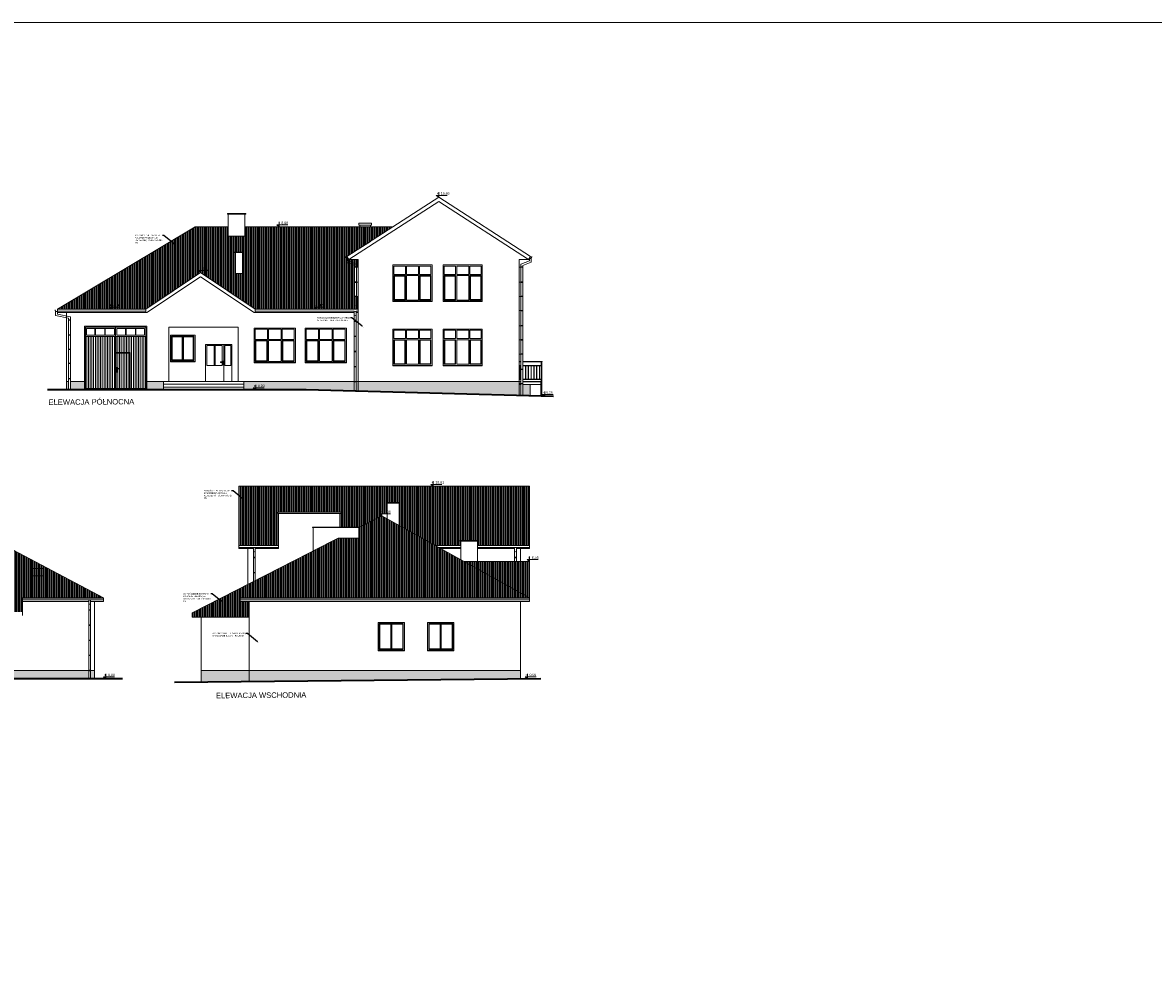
# Model space of a CAD drawing. Header units: millimetres. Extents: x 6506 to 39690, y 4581 to 25261.
# Tile 24 of 27: x 16755 to 22987, y 20091 to 25261. Entities that reach past the tile are written whole.
import ezdxf
from ezdxf import colors
from ezdxf.entities.mleader import LeaderData, LeaderLine
from ezdxf.enums import TextEntityAlignment as Align
from ezdxf.math import Vec2, Vec3

# ---------------------------------------------------------------- set-up
doc = ezdxf.new("R2010")
doc.units = ezdxf.units.MM
doc.layers.get('0').update_dxf_attribs({"color": 251, "lineweight": 5})
doc.layers.add('000_HATCH', color=251, linetype='Continuous', lineweight=5, transparency=0.5)
for name, color, linetype, lineweight in [('A_KONST_ISTNIEJĄCE', 251, 'Continuous', 5), ('A_OPISY', 251, 'Continuous', 5), ('A_RYNNY', 251, 'Continuous', 5), ('A_WIDOK', 251, 'Continuous', 5)]:
    doc.layers.add(name, color=color, linetype=linetype, lineweight=lineweight)
doc.styles.add('APLUS', font='arial.ttf', dxfattribs={"width": 0.6})
doc.styles.get("Standard").update_dxf_attribs({"font": 'arial.ttf'})
pattern_1 = [(90, (-3039.768, -2375.465), (-6.35, 0), [])]
pattern_2 = [(90, (-7039.768, -2375.465), (-6.35, 0), [])]

# ---------------------------------------------------------------- blocks, each defined once
blk = doc.blocks.new('*U26')
at = {"layer": 'A_WIDOK', "ltscale": 2}
for p, q in [((8.9, 0), (8.9, -73)), ((9.9, 0), (9.9, -73))]:
    blk.add_line(p, q, dxfattribs=at)
blk = doc.blocks.new('*U27')
at = {"layer": 'A_WIDOK', "color": 0, "linetype": 'ByBlock', "lineweight": -2, "transparency": 16777216}
for p in [(13160.8, 20401.2), (13176.1, 20401.2), (13191.4, 20401.2), (13206.6, 20401.2), (13221.9, 20401.2), (13237.2, 20401.2), (13252.5, 20401.2), (13267.8, 20401.2)]:
    blk.add_blockref('*U26', p, dxfattribs=at)
blk = doc.blocks.new('*U5')
blk.add_hatch(color=256).paths.add_polyline_path([(0, 0.153), (-0.198, 0.153), (0, 0)])
blk.add_line((0, 0.153), (0, 0.4))
blk.add_lwpolyline([(0, 0.153), (0, 0), (-0.198, 0.153), (0.685, 0.153)])
at = {"style": 'APLUS', "width": 0.8}
blk.add_attdef('%%P_0.00', text='', height=0.2, dxfattribs=at).set_placement((-0.146, 0.153), align=Align.BOTTOM_LEFT)

msp = doc.modelspace()

# ---------------------------------------------------------------- hatches: boundary and pattern name
at = {"layer": '000_HATCH', "ltscale": 2}
h = msp.add_hatch(dxfattribs=at)
h.set_pattern_fill('ANSI31', color=256, scale=2, angle=45)
h.set_pattern_definition(pattern_1)
h.paths.add_polyline_path([(18584.4, 23914.4), (18594.4, 23914.4), (18594.4, 23913.3), (18603.4, 23913.3), (18603.4, 23955), (18553.4, 23955), (18542.6, 23971.8), (18795.5, 24135), (17979.4, 24135), (17979.4, 24084.2), (17888.4, 24084.2), (17888.4, 24135), (17705.4, 24135), (16947.4, 23682), (16997.4, 23682), (17243.4, 23682), (17229.8, 23692.5), (17243.4, 23692.5), (17243.4, 23682), (17433.4, 23682), (17735.4, 23883), (17721.8, 23893.5), (17735.4, 23893.5), (17735.4, 23883), (18037.5, 23682), (18375.3, 23682), (18361.7, 23692.5), (18375.3, 23692.5), (18375.3, 23682), (18603.4, 23682), (18603.4, 23751.8), (18594.4, 23751.8), (18594.4, 23750.6), (18584.4, 23750.6), (18584.4, 23709.3, -1), (18594.4, 23709.3, -1), (18584.4, 23709.3)])
h.paths.add_polyline_path([(17966.4, 23878), (17928.4, 23878), (17928.4, 23993), (17923.4, 23993), (17923.4, 23996), (17971.4, 23996), (17971.4, 23993), (17966.4, 23993)], flags=16)
h.paths.add_polyline_path([(18534, 23970), (18534, 23970.2), (18534.1, 23970.5), (18534.3, 23970.6), (18534.5, 23970.8), (18535, 23970.9), (18535.1, 23970.7), (18535.1, 23970.6), (18535.3, 23970.4), (18535.3, 23970.2), (18535.1, 23970.1), (18535.5, 23967.1), (18536.2, 23965.1), (18537.4, 23963.4), (18539, 23962.1), (18540.8, 23961.3), (18542.7, 23961.1), (18544.6, 23961.3), (18546.4, 23962.1), (18548, 23963.4), (18548, 23963.4), (18545.6, 23961.4), (18541.7, 23960.9), (18538, 23962.5), (18535.6, 23966), (18535.3, 23968.2), (18534.1, 23969.7)], flags=16)
h.paths.add_polyline_path([(17721.3, 23890.8), (17776.9, 23890.8), (17776.9, 23915.5), (17721.3, 23915.5)], flags=24)
h.paths.add_polyline_path([(17229.3, 23689.7), (17284.9, 23689.7), (17284.9, 23714.5), (17229.3, 23714.5)], flags=24)
h.paths.add_polyline_path([(18361.2, 23689.7), (18416.8, 23689.7), (18416.8, 23714.5), (18361.2, 23714.5)], flags=24)
h = msp.add_hatch(dxfattribs=at)
h.set_pattern_fill('ANSI31', color=256, scale=3, angle=45)
h.set_pattern_definition([(90, (849.077, 591.325), (-9.525, 0), [])])
h.paths.add_polyline_path([(17101.4, 23531.2), (17267.4, 23531.2), (17267.4, 23243), (17101.4, 23243)])
h.paths.add_polyline_path([(17267.4, 23531.2), (17433.4, 23531.2), (17433.4, 23243), (17347.4, 23243), (17347.4, 23442), (17267.4, 23442)])
h.paths.add_polyline_path([(17267.4, 23438), (17343.4, 23438), (17343.4, 23243), (17267.4, 23243)], flags=17)
h.paths.add_polyline_path([(17289.1, 23354.3), (17275.8, 23354.3), (17275.8, 23359.6), (17272.3, 23359.6), (17272.3, 23333), (17275.8, 23333), (17275.8, 23351.3), (17289.1, 23351.3)], flags=16)
h = msp.add_hatch(dxfattribs=at)
h.set_pattern_fill('AR-SAND', color=256, scale=0.2)
h.set_pattern_definition([(37.5, (-3039.768, -2075.465), (-0.3200063, 9.7882647), [0, -7.7216, 0, -8.636, 0, -8.255]), (7.5, (-3039.768, -2075.465), (8.9904657, 14.336502), [0, -4.1656, 0, -6.9596, 0, -2.667]), (327.5, (-3046.016, -2075.465), (15.8198474, 0.0287437), [0, -2.54, 0, -9.144, 0, -11.938]), (317.5, (-3046.016, -2075.465), (15.271129, 4.4585865), [0, -1.27, 0, -5.9944, 0, -6.858])])
h.paths.add_polyline_path([(19551.9, 23266), (19511.4, 23266), (19511.4, 23203.5), (19551.9, 23202.4)])
h.paths.add_polyline_path([(19501.4, 23266), (19492.4, 23266), (19492.4, 23237), (19492.4, 23204), (19501.4, 23203.8)])
h.paths.add_polyline_path([(19492.4, 23266), (19492.4, 23282), (18603.4, 23282), (18603.4, 23229), (19492.4, 23204), (19492.4, 23237)])
h.paths.add_polyline_path([(18603.4, 23282), (18592.5, 23282), (18592.5, 23279.9), (18592.5, 23229.3), (18603.4, 23229)])
h.paths.add_polyline_path([(18582.5, 23282), (17973.4, 23282), (17973.4, 23237), (18316.8, 23237), (18582.5, 23229.5)])
h.paths.add_polyline_path([(17531.4, 23282), (17439.4, 23282), (17439.4, 23237), (17531.4, 23237)])
h.paths.add_polyline_path([(17095.4, 23282), (17018.4, 23282), (17018.4, 23237), (17095.4, 23237)])
h.paths.add_polyline_path([(17008.4, 23282), (16997.4, 23282), (16997.4, 23237), (17008.4, 23237)])
h.paths.add_polyline_path([(18025.8, 23244.7), (18080.9, 23244.7), (18080.9, 23269.5), (18025.8, 23269.5)], flags=24)
h = msp.add_hatch(dxfattribs=at)
h.set_pattern_fill('ANSI31', color=256, scale=2, angle=45)
h.set_pattern_definition(pattern_1)
h.paths.add_polyline_path([(19549, 22704.7), (17946, 22704.7), (17946, 22378.7), (18166, 22378.7), (18166, 22554.7), (18161.9, 22554.7), (18161.9, 22562.7), (18510.9, 22562.7), (18510.9, 22554.7), (18504, 22554.7), (18504, 22479.6), (18612.8, 22479.6), (18734.5, 22541.9), (18720.9, 22552.4), (18764.5, 22552.4), (18764.5, 22611.9), (18759.5, 22611.9), (18759.5, 22614.9), (18834.5, 22614.9), (18834.5, 22611.9), (18829.5, 22611.9), (18829.5, 22489), (19027.9, 22378.7), (19170, 22378.7), (19170, 22402.9), (19165, 22402.9), (19165, 22405.9), (19267, 22405.9), (19267, 22402.9), (19262, 22402.9), (19262, 22378.7), (19549, 22378.7)])
h.paths.add_polyline_path([(18720.3, 22549.6), (18776, 22549.6), (18776, 22574.4), (18720.3, 22574.4)], flags=24)
h = msp.add_hatch(dxfattribs=at)
h.set_pattern_fill('ANSI31', color=256, scale=2, angle=45)
h.set_pattern_definition(pattern_1)
h.paths.add_polyline_path([(16802.8, 22251.4), (16802.8, 22210.8), (16867.3, 22210.8), (16867.3, 22251.4)], flags=0)
h.paths.add_polyline_path([(15477, 22461.8), (15477, 22541.7), (15353.1, 22541.7)])
edge = h.paths.add_edge_path()
edge.add_line((15535, 22541.7), (15535, 22424.4))
edge.add_line((15535, 22424.4), (15605.8, 22378.7))
edge.add_line((15605.8, 22378.7), (15600.6, 22370.7))
edge.add_line((15600.6, 22370.7), (15600.6, 22370.1))
edge.add_line((15600.6, 22370.1), (15601.9, 22369))
edge.add_line((15601.9, 22369), (15603.7, 22368.2))
edge.add_line((15603.7, 22368.2), (15605.6, 22367.9))
edge.add_line((15605.6, 22367.9), (15607.6, 22368.2))
edge.add_line((15607.6, 22368.2), (15609.4, 22369))
edge.add_line((15609.4, 22369), (15610.9, 22370.3))
edge.add_line((15610.9, 22370.3), (15612.1, 22372))
edge.add_line((15612.1, 22372), (15612.8, 22373.9))
edge.add_line((15612.8, 22373.9), (15613.3, 22377.5))
edge.add_line((15613.3, 22377.5), (15613.2, 22377.4))
edge.add_line((15613.2, 22377.4), (15613.1, 22377.2))
edge.add_line((15613.1, 22377.2), (15613, 22377))
edge.add_line((15613, 22377), (15613, 22377))
edge.add_line((15613, 22377), (15613.6, 22379.2))
edge.add_line((15613.6, 22379.2), (15614.1, 22377.4))
edge.add_line((15614.1, 22377.4), (15614.2, 22377.3))
edge.add_line((15614.2, 22377.3), (15614.3, 22377.1))
edge.add_line((15614.3, 22377.1), (15614.3, 22376.8))
edge.add_line((15614.3, 22376.8), (15613.1, 22373.2))
edge.add_line((15613.1, 22373.2), (15610.6, 22369.8))
edge.add_line((15610.6, 22369.8), (15610.6, 22346.3))
edge.add_line((15610.6, 22346.3), (15564, 22329.4))
edge.add_line((15564, 22329.4), (15564, 22116.2))
edge.add_arc((15559, 22116.2), 5, -180, 0, ccw=False)
edge.add_line((15554, 22116.2), (15554, 22158.6))
edge.add_line((15554, 22158.6), (15545, 22158.6))
edge.add_line((15545, 22158.6), (15545, 22088.9))
edge.add_line((15545, 22088.9), (15142, 22088.9))
edge.add_line((15142, 22088.9), (15142, 22012.6))
edge.add_line((15142, 22012.6), (16755, 22012.6))
edge.add_line((16755, 22012.6), (16755, 22088.9))
edge.add_line((16755, 22088.9), (17201, 22088.9))
edge.add_line((17201, 22088.9), (16670, 22370.6))
edge.add_line((16670, 22370.6), (16670, 22298.6))
edge.add_line((16670, 22298.6), (16632, 22298.6))
edge.add_line((16632, 22298.6), (16632, 22390.8))
edge.add_line((16632, 22390.8), (16347.5, 22541.7))
edge.add_line((16347.5, 22541.7), (15535, 22541.7))
h = msp.add_hatch(dxfattribs=at)
h.set_pattern_fill('ANSI31', color=256, scale=2, angle=45)
h.set_pattern_definition(pattern_2)
h.paths.add_polyline_path([(18607, 22476.6), (18607, 22418.4), (18493.3, 22418.4), (17689, 22006.5), (17689, 21984), (18003, 21984), (18003, 22068.9), (17953, 22068.9), (17953, 22088.9), (19549, 22088.9), (18734.5, 22541.9)])
h = msp.add_hatch(dxfattribs=at)
h.set_pattern_fill('ANSI31', color=256, scale=2, angle=45)
h.set_pattern_definition(pattern_2)
h.paths.add_polyline_path([(19549, 22289.9), (19187.5, 22289.9), (19549, 22088.9)])
h = msp.add_hatch(dxfattribs=at)
h.set_pattern_fill('AR-SAND', color=256, scale=0.2)
h.set_pattern_definition([(37.5, (-3039.768, -1975.465), (-0.3200063, 9.7882647), [0, -7.7216, 0, -8.636, 0, -8.255]), (7.5, (-3039.768, -1975.465), (8.9904657, 14.336502), [0, -4.1656, 0, -6.9596, 0, -2.667]), (327.5, (-3046.016, -1975.465), (15.8198474, 0.0287437), [0, -2.54, 0, -9.144, 0, -11.938]), (317.5, (-3046.016, -1975.465), (15.271129, 4.4585865), [0, -1.27, 0, -5.9944, 0, -6.858])])
h.paths.add_polyline_path([(17119.3, 21688.9), (16705, 21688.9), (16705, 21643.9), (17119.3, 21643.9)])
h.paths.add_polyline_path([(17151, 21688.9), (17129.3, 21688.9), (17129.3, 21687.8), (17129.3, 21643.9), (17151, 21643.9)])
h = msp.add_hatch(dxfattribs=at)
h.set_pattern_fill('AR-SAND', color=256, scale=0.2)
h.set_pattern_definition([(37.5, (-3039.768, -1875.465), (-0.3200063, 9.7882647), [0, -7.7216, 0, -8.636, 0, -8.255]), (7.5, (-3039.768, -1875.465), (8.9904657, 14.336502), [0, -4.1656, 0, -6.9596, 0, -2.667]), (327.5, (-3046.016, -1875.465), (15.8198474, 0.0287437), [0, -2.54, 0, -9.144, 0, -11.938]), (317.5, (-3046.016, -1875.465), (15.271129, 4.4585865), [0, -1.27, 0, -5.9944, 0, -6.858])])
h.paths.add_polyline_path([(19499, 21688.9), (18003, 21688.9), (18003, 21627.6), (19499, 21642.8)])
h.paths.add_polyline_path([(18003, 21688.9), (17739, 21688.9), (17739, 21625), (18003, 21627.6)])

# ---------------------------------------------------------------- linework, layer by layer
at = {"layer": 'A_KONST_ISTNIEJĄCE', "ltscale": 2}
msp.add_lwpolyline([(6506.4, 11214.7), (39689.6, 11214.7), (39689.6, 25260.9), (6506.4, 25260.9)], close=True, dxfattribs=at)
at = {"layer": 'A_RYNNY'}
for p, q in [((18594.4, 23913.3), (18603.4, 23913.3)), ((19501.4, 23913.3), (19492.4, 23913.3)), ((18594.4, 23830), (18603.4, 23830)), ((19501.4, 23830), (19492.4, 23830)), ((18594.4, 23751.8), (18603.4, 23751.8)), ((19501.4, 23751.7), (19492.4, 23751.7)), ((18582.5, 23670), (18582.5, 23229.5)), ((18592.5, 23670), (18592.5, 23229.3)), ((19501.4, 23673.4), (19492.4, 23673.4)), ((19501.4, 23590.1), (19492.4, 23590.1)), ((19501.4, 23511.9), (19492.4, 23511.9)), ((19501.4, 23433.6), (19492.4, 23433.6)), ((19501.4, 23349.1), (19492.4, 23349.1)), ((19501.4, 23270.9), (19492.4, 23270.9)), ((18166, 22377.7), (17946, 22377.7)), ((19170, 22377.7), (19029.7, 22377.7)), ((19549, 22377.7), (19262, 22377.7)), ((18027.3, 22367.7), (17946, 22367.7)), ((18027.3, 22367.7), (18027.3, 22179.8)), ((18166, 22367.7), (18037.3, 22367.7)), ((18037.3, 22367.7), (18037.3, 22184.9)), ((19170, 22367.7), (19047.7, 22367.7)), ((19466.2, 22367.7), (19262, 22367.7)), ((19466.2, 22367.7), (19466.2, 22289.9)), ((19549, 22367.7), (19476.2, 22367.7)), ((19476.2, 22367.7), (19476.2, 22289.9)), ((16755, 22087.9), (17201, 22087.9)), ((16755, 22077.9), (17201, 22077.9)), ((17119.3, 22077.9), (17119.3, 21643.9)), ((17129.3, 22077.9), (17129.3, 21643.9)), ((19549, 22087.9), (17953, 22087.9)), ((19549, 22077.9), (17953, 22077.9))]:
    msp.add_line(p, q, dxfattribs=at)
for points in [[(18548, 23963.4), (18546.4, 23962.1), (18544.6, 23961.3), (18542.7, 23961), (18540.8, 23961.3), (18538.9, 23962.1), (18537.4, 23963.4), (18536.2, 23965.1), (18535.4, 23967), (18535.2, 23969.1), (18534.5, 23969.4), (18534.3, 23969.5), (18534.1, 23969.7), (18534, 23970), (18534, 23970.2), (18534.1, 23970.5), (18534.3, 23970.6), (18534.5, 23970.8), (18534.7, 23970.8), (18534.9, 23970.8), (18535.1, 23970.6), (18535.3, 23970.4), (18535.3, 23970.2), (18535.3, 23970.1), (18535.2, 23970.4), (18535.1, 23970.6), (18534.9, 23970.7), (18534.7, 23970.8), (18534.5, 23970.7), (18534.3, 23970.6), (18534.1, 23970.4), (18534.1, 23970.2), (18534.1, 23970), (18534.1, 23969.7), (18534.3, 23969.6), (18534.5, 23969.4), (18535.2, 23969.2), (18535.5, 23967.1), (18536.2, 23965.1), (18537.4, 23963.4), (18539, 23962.1), (18540.8, 23961.3), (18542.7, 23961.1), (18544.6, 23961.3), (18546.4, 23962.1), (18548, 23963.4)], [(18537.7, 23963.2), (18537.7, 23939.4), (18584.4, 23922.5), (18584.4, 23709.3)], [(18594.4, 23709.3), (18594.4, 23930.1), (18547.7, 23947), (18547.7, 23963.2)], [(19501.4, 23203.8), (19501.4, 23930), (19548.1, 23946.9), (19548.1, 23963.1)], [(19558.1, 23963.1), (19558.1, 23939.4), (19511.4, 23922.5), (19511.4, 23203.5)], [(19547.8, 23963.4), (19549.4, 23962.1), (19551.2, 23961.3), (19553.1, 23961), (19555, 23961.3), (19556.9, 23962.1), (19558.4, 23963.4), (19559.6, 23965), (19560.3, 23967), (19560.6, 23969.1), (19561.3, 23969.4), (19561.5, 23969.5), (19561.7, 23969.7), (19561.8, 23969.9), (19561.8, 23970.2), (19561.7, 23970.4), (19561.5, 23970.6), (19561.3, 23970.7), (19561.1, 23970.8), (19560.9, 23970.7), (19560.7, 23970.6), (19560.5, 23970.4), (19560.5, 23970.1), (19560.5, 23970.1), (19560.6, 23970.3), (19560.7, 23970.5), (19560.9, 23970.7), (19561.1, 23970.7), (19561.3, 23970.7), (19561.5, 23970.6), (19561.7, 23970.4), (19561.7, 23970.2), (19561.7, 23969.9), (19561.6, 23969.7), (19561.5, 23969.5), (19561.3, 23969.4), (19560.6, 23969.1), (19560.3, 23967), (19559.6, 23965.1), (19558.4, 23963.4), (19556.8, 23962.1), (19555, 23961.3), (19553.1, 23961), (19551.2, 23961.3), (19549.4, 23962.1), (19547.8, 23963.4)], [(16947.5, 23670), (16945.9, 23668.7), (16944.1, 23667.8), (16942.1, 23667.6), (16940.2, 23667.8), (16938.4, 23668.7), (16936.8, 23670), (16935.7, 23671.6), (16934.9, 23673.6), (16934.6, 23675.7), (16933.9, 23676), (16933.7, 23676.1), (16933.6, 23676.3), (16933.5, 23676.5), (16933.5, 23676.8), (16933.6, 23677), (16933.7, 23677.2), (16933.9, 23677.3), (16934.2, 23677.4), (16934.4, 23677.3), (16934.6, 23677.2), (16934.7, 23677), (16934.8, 23676.7), (16934.7, 23676.7), (16934.7, 23676.9), (16934.5, 23677.1), (16934.4, 23677.3), (16934.2, 23677.3), (16933.9, 23677.3), (16933.7, 23677.2), (16933.6, 23677), (16933.5, 23676.8), (16933.5, 23676.5), (16933.6, 23676.3), (16933.7, 23676.1), (16933.9, 23676), (16934.7, 23675.7), (16935, 23673.6), (16935.7, 23671.7), (16936.9, 23670), (16938.4, 23668.7), (16940.2, 23667.9), (16942.1, 23667.6), (16944.1, 23667.9), (16945.9, 23668.7), (16947.4, 23670)], [(16937.1, 23669.7), (16937.1, 23646), (17008.4, 23630.9), (17008.4, 23237)], [(17018.4, 23237), (17018.4, 23638.5), (16947.1, 23653.5), (16947.1, 23669.7)], [(17433.4, 23681), (16997.4, 23681), (16947.4, 23681)], [(17433.4, 23670), (16997.4, 23670), (16947.4, 23670)], [(18603.4, 23681), (18037.5, 23681)], [(18582.5, 23670), (18037.5, 23670)], [(18603.4, 23670), (18592.5, 23670)]]:
    msp.add_lwpolyline(points, dxfattribs=at)
for points in [[(18584.4, 23914.4), (18594.4, 23914.4), (18594.4, 23912.1), (18584.4, 23912.1)], [(19511.4, 23914.4), (19501.4, 23914.4), (19501.4, 23912.1), (19511.4, 23912.1)], [(18584.4, 23831.2), (18594.4, 23831.2), (18594.4, 23828.8), (18584.4, 23828.8)], [(19511.4, 23831.1), (19501.4, 23831.1), (19501.4, 23828.8), (19511.4, 23828.8)], [(18584.4, 23752.9), (18594.4, 23752.9), (18594.4, 23750.6), (18584.4, 23750.6)], [(19511.4, 23752.9), (19501.4, 23752.9), (19501.4, 23750.6), (19511.4, 23750.6)], [(17008.4, 23622.9), (17018.4, 23622.9), (17018.4, 23620.6), (17008.4, 23620.6)], [(19511.4, 23674.6), (19501.4, 23674.6), (19501.4, 23672.3), (19511.4, 23672.3)], [(18582.5, 23615.4), (18592.5, 23615.4), (18592.5, 23613.1), (18582.5, 23613.1)], [(19511.4, 23591.3), (19501.4, 23591.3), (19501.4, 23589), (19511.4, 23589)], [(17008.4, 23539.6), (17018.4, 23539.6), (17018.4, 23537.3), (17008.4, 23537.3)], [(18582.5, 23532.1), (18592.5, 23532.1), (18592.5, 23529.8), (18582.5, 23529.8)], [(19511.4, 23513), (19501.4, 23513), (19501.4, 23510.7), (19511.4, 23510.7)], [(17008.4, 23461.4), (17018.4, 23461.4), (17018.4, 23459.1), (17008.4, 23459.1)], [(18582.5, 23448.8), (18592.5, 23448.8), (18592.5, 23446.5), (18582.5, 23446.5)], [(19511.4, 23434.7), (19501.4, 23434.7), (19501.4, 23432.4), (19511.4, 23432.4)], [(17008.4, 23383), (17018.4, 23383), (17018.4, 23380.7), (17008.4, 23380.7)], [(18582.5, 23365.5), (18592.5, 23365.5), (18592.5, 23363.2), (18582.5, 23363.2)], [(19511.4, 23350.3), (19501.4, 23350.3), (19501.4, 23348), (19511.4, 23348)], [(17008.4, 23299.7), (17018.4, 23299.7), (17018.4, 23297.4), (17008.4, 23297.4)], [(18582.5, 23282.2), (18592.5, 23282.2), (18592.5, 23279.9), (18582.5, 23279.9)], [(19511.4, 23272), (19501.4, 23272), (19501.4, 23269.7), (19511.4, 23269.7)], [(18027.3, 22313.1), (18037.3, 22313.1), (18037.3, 22310.8), (18027.3, 22310.8)], [(19466.2, 22313.1), (19476.2, 22313.1), (19476.2, 22310.8), (19466.2, 22310.8)], [(18027.3, 22229.8), (18037.3, 22229.8), (18037.3, 22227.5), (18027.3, 22227.5)], [(17119.3, 22023.3), (17129.3, 22023.3), (17129.3, 22021), (17119.3, 22021)], [(17119.3, 21940), (17129.3, 21940), (17129.3, 21937.7), (17119.3, 21937.7)], [(17119.3, 21856.7), (17129.3, 21856.7), (17129.3, 21854.4), (17119.3, 21854.4)], [(17119.3, 21773.4), (17129.3, 21773.4), (17129.3, 21771.1), (17119.3, 21771.1)], [(17119.3, 21690.1), (17129.3, 21690.1), (17129.3, 21687.8), (17119.3, 21687.8)]]:
    msp.add_lwpolyline(points, close=True, dxfattribs=at)
msp.add_circle((18589.4, 23709.3), 5, dxfattribs=at)
for centre in [(18587.5, 23679.1), (18587.5, 23656.7), (18032.3, 22376.8), (18032.3, 22354.4), (19471.2, 22376.8), (19471.2, 22354.4), (17124.3, 22087), (17124.3, 22064.6)]:
    msp.add_arc(centre, 10.4, 241.14553, 298.85447, dxfattribs=at)
at = {"layer": 'A_WIDOK', "ltscale": 2}
for p, q in [((17705.4, 24135), (16947.4, 23682)), ((17705.4, 24135), (17888.4, 24135)), ((17979.4, 24135), (18795.5, 24135)), ((18603.4, 23662), (18603.4, 23955)), ((19492.4, 23662), (19492.4, 23955)), ((19492.4, 23955), (19542.4, 23955)), ((19553.3, 23971.8), (19542.4, 23955)), ((16947.4, 23682), (16947.4, 23662)), ((17433.4, 23682), (17433.4, 23662)), ((18037.5, 23682), (18037.5, 23662)), ((16997.4, 23237), (16997.4, 23662)), ((18603.4, 23229), (18603.4, 23662)), ((19492.4, 23237), (19492.4, 23662)), ((17267.4, 23581), (17267.4, 23237)), ((17561.4, 23282), (17561.4, 23582)), ((17561.4, 23582), (17943.4, 23582)), ((17943.4, 23282), (17943.4, 23582)), ((17810.4, 23481), (17810.4, 23370.5)), ((17816.4, 23481), (17816.4, 23370.5)), ((17863.4, 23487), (17863.4, 23282)), ((17869.4, 23370.5), (17902.4, 23370.5)), ((19492.4, 23393), (19501.4, 23393)), ((19492.4, 23390), (19501.4, 23390)), ((19492.4, 23370), (19501.4, 23370)), ((19511.4, 23393), (19617.4, 23393)), ((19511.4, 23390), (19617.4, 23390)), ((19511.4, 23370), (19612.9, 23370)), ((19612.9, 23390), (19615.9, 23390)), ((19612.9, 23283), (19612.9, 23390)), ((19615.9, 23265), (19615.9, 23390)), ((19617.4, 23393), (19617.4, 23390)), ((19492.4, 23368), (19501.4, 23368)), ((19511.4, 23368), (19612.9, 23368)), ((17008.4, 23282), (16997.4, 23282)), ((17095.4, 23282), (17018.4, 23282)), ((17531.4, 23282), (17439.4, 23282)), ((17973.4, 23282), (17531.4, 23282)), ((17531.4, 23282), (17531.4, 23237)), ((17973.4, 23267), (17531.4, 23267)), ((17973.4, 23252), (17531.4, 23252)), ((17973.4, 23282), (17973.4, 23237)), ((17973.4, 23282), (18582.5, 23282)), ((18592.5, 23282), (18603.4, 23282)), ((18603.4, 23282), (19492.4, 23282)), ((19492.4, 23295), (19501.4, 23295)), ((19492.4, 23293), (19501.4, 23293)), ((19492.4, 23283), (19501.4, 23283)), ((19492.4, 23281), (19501.4, 23281)), ((19492.4, 23266), (19501.4, 23266)), ((19511.4, 23295), (19612.9, 23295)), ((19511.4, 23293), (19612.9, 23293)), ((19511.4, 23283), (19613.4, 23283)), ((19511.4, 23281), (19613.4, 23281)), ((19511.4, 23266), (19611.4, 23266)), ((19551.9, 23266), (19551.9, 23201.7)), ((19611.4, 23200.3), (19611.4, 23281)), ((19612.9, 23265), (19612.9, 23281)), ((19612.9, 23265), (19615.9, 23265)), ((19612.9, 23265), (19612.9, 23200.3)), ((19613.4, 23281), (19613.4, 23283)), ((19615.9, 23265), (19615.9, 23200.2)), ((19492.4, 23237), (19492.4, 23204)), ((19549, 22704.7), (17946, 22704.7)), ((17946, 22378.7), (17946, 22704.7)), ((19549, 22378.7), (19549, 22704.7)), ((18166, 22361.9), (18166, 22554.7)), ((18504, 22554.7), (18166, 22554.7)), ((18504, 22479.6), (18504, 22554.7)), ((18607, 22476.6), (18734.5, 22541.9)), ((18734.5, 22541.9), (19549, 22088.9)), ((17689, 22006.5), (18493.3, 22418.4)), ((18166, 22378.7), (17946, 22378.7)), ((17946, 22378.7), (17946, 22361.9)), ((19170, 22378.7), (19027.9, 22378.7)), ((19170, 22299.7), (19170, 22402.9)), ((19262, 22402.9), (19170, 22402.9)), ((19262, 22289.9), (19262, 22402.9)), ((19549, 22378.7), (19262, 22378.7)), ((19549, 22378.7), (19549, 22361.9)), ((16670, 22370.6), (17201, 22088.9)), ((18027.3, 22361.9), (17946, 22361.9)), ((17996, 22163.7), (17996, 22361.9)), ((18166, 22361.9), (18037.3, 22361.9)), ((19170, 22361.9), (19058.1, 22361.9)), ((19466.2, 22361.9), (19262, 22361.9)), ((19549, 22361.9), (19476.2, 22361.9)), ((19499, 22289.9), (19499, 22361.9)), ((19549, 22289.9), (19187.5, 22289.9)), ((19549, 22088.9), (19549, 22289.9)), ((16755, 22088.9), (17201, 22088.9)), ((16755, 22088.9), (16755, 21992.6)), ((16755, 22068.9), (17119.3, 22068.9)), ((17129.3, 22068.9), (17201, 22068.9)), ((17151, 22068.9), (17151, 21643.9)), ((17201, 22088.9), (17201, 22068.9)), ((17953, 22068.9), (17953, 22088.9)), ((19549, 22088.9), (17953, 22088.9)), ((18003, 22068.9), (17953, 22068.9)), ((18003, 21627.6), (18003, 22068.9)), ((19499, 22068.9), (18003, 22068.9)), ((19499, 21642.8), (19499, 22068.9)), ((19499, 22068.9), (19549, 22068.9)), ((19549, 22068.9), (19549, 22088.9)), ((17689, 22006.5), (17689, 21984)), ((17689, 21984), (18003, 21984)), ((17739, 21625), (17739, 21984)), ((16705, 21688.9), (17151, 21688.9)), ((18003, 21688.9), (17739, 21688.9)), ((19499, 21688.9), (18003, 21688.9))]:
    msp.add_line(p, q, dxfattribs=at)
at = {"layer": 'A_WIDOK', "lineweight": 35, "ltscale": 2}
msp.add_line((19610.5, 21643.9), (17592.7, 21623.5), dxfattribs=at)
at = {"layer": 'A_WIDOK', "ltscale": 2}
for points in [[(18603.4, 23955), (18553.4, 23955), (18542.6, 23971.8), (19047.9, 24297.8), (19553.3, 23971.8)], [(18553.4, 23955), (19047.9, 24274), (19542.4, 23955)], [(17979.4, 24135), (18795.5, 24135), (18542.6, 23971.8), (18553.4, 23955), (18603.4, 23955), (18603.4, 23682), (18037.5, 23682), (17735.4, 23883), (17433.4, 23682), (16947.4, 23682), (17705.4, 24135)], [(17705.4, 24135), (17888.4, 24135)], [(18671.4, 24145), (18613.4, 24145), (18613.4, 24135)], [(18671.4, 24135), (18671.4, 24145)], [(18613.4, 24017.5), (18613.4, 24017.5), (18671.4, 24054.9)], [(18603.4, 23682), (18037.5, 23682), (17735.4, 23883), (17433.4, 23682), (16997.4, 23682), (16947.4, 23682)], [(18582.5, 23662), (18031.4, 23662), (17735.4, 23859), (17439.4, 23662), (16997.4, 23662), (16947.4, 23662)], [(18603.4, 23662), (18592.5, 23662)], [(17347.4, 23237), (17347.4, 23442), (17267.4, 23442)], [(17343.4, 23237), (17343.4, 23438), (17267.4, 23438)], [(17739, 21688.9), (19499, 21688.9)]]:
    msp.add_lwpolyline(points, dxfattribs=at)
for points in [[(17984.4, 24208), (17883.4, 24208), (17883.4, 24205), (17984.4, 24205)], [(17888.4, 24205), (17979.4, 24205), (17979.4, 24084.2), (17888.4, 24084.2)], [(18608.4, 24155), (18678.4, 24155), (18678.4, 24145), (18608.4, 24145)], [(17971.4, 23996), (17923.4, 23996), (17923.4, 23993), (17971.4, 23993)], [(17928.4, 23993), (17966.4, 23993), (17966.4, 23878), (17928.4, 23878)], [(19011.4, 23925), (18795.4, 23925), (18795.4, 23725), (19011.4, 23725)], [(18864.4, 23919), (18801.4, 23919), (18801.4, 23872.5), (18864.4, 23872.5)], [(18936.4, 23919), (18870.4, 23919), (18870.4, 23872.5), (18936.4, 23872.5)], [(19005.4, 23919), (18942.4, 23919), (18942.4, 23872.5), (19005.4, 23872.5)], [(19288.4, 23925), (19072.4, 23925), (19072.4, 23725), (19288.4, 23725)], [(19141.4, 23919), (19078.4, 23919), (19078.4, 23872.5), (19141.4, 23872.5)], [(19213.4, 23919), (19147.4, 23919), (19147.4, 23872.5), (19213.4, 23872.5)], [(19282.4, 23919), (19219.4, 23919), (19219.4, 23872.5), (19282.4, 23872.5)], [(18864.4, 23866.5), (18801.4, 23866.5), (18801.4, 23731), (18864.4, 23731)], [(18861.4, 23863.5), (18804.4, 23863.5), (18804.4, 23734), (18861.4, 23734)], [(18870.4, 23866.5), (18936.4, 23866.5), (18936.4, 23731), (18870.4, 23731)], [(18942.4, 23866.5), (19005.4, 23866.5), (19005.4, 23731), (18942.4, 23731)], [(18945.4, 23863.5), (19002.4, 23863.5), (19002.4, 23734), (18945.4, 23734)], [(19141.4, 23866.5), (19078.4, 23866.5), (19078.4, 23731), (19141.4, 23731)], [(19138.4, 23863.5), (19081.4, 23863.5), (19081.4, 23734), (19138.4, 23734)], [(19147.4, 23866.5), (19213.4, 23866.5), (19213.4, 23731), (19147.4, 23731)], [(19219.4, 23866.5), (19282.4, 23866.5), (19282.4, 23731), (19219.4, 23731)], [(19222.4, 23863.5), (19279.4, 23863.5), (19279.4, 23734), (19222.4, 23734)], [(18795.4, 23725), (19011.4, 23725), (19011.4, 23723), (18795.4, 23723)], [(19072.4, 23725), (19288.4, 23725), (19288.4, 23723), (19072.4, 23723)], [(17439.4, 23237), (17439.4, 23587), (17095.4, 23587), (17095.4, 23237)], [(17433.4, 23243), (17433.4, 23581), (17101.4, 23581), (17101.4, 23243)], [(17267.4, 23581), (17101.4, 23581), (17101.4, 23531.2), (17267.4, 23531.2)], [(17261.4, 23575), (17107.4, 23575), (17107.4, 23537.2), (17261.4, 23537.2)], [(17156.1, 23575), (17153.1, 23575), (17153.1, 23537.2), (17156.1, 23537.2)], [(17210.3, 23575), (17207.3, 23575), (17207.3, 23537.2), (17210.3, 23537.2)], [(17433.4, 23581), (17267.4, 23581), (17267.4, 23531.2), (17433.4, 23531.2)], [(17427.4, 23575), (17273.4, 23575), (17273.4, 23537.2), (17427.4, 23537.2)], [(17325, 23575), (17322, 23575), (17322, 23537.2), (17325, 23537.2)], [(17379.2, 23575), (17376.2, 23575), (17376.2, 23537.2), (17379.2, 23537.2)], [(18258.4, 23577), (18031.4, 23577), (18031.4, 23387), (18258.4, 23387)], [(18037.4, 23514.7), (18104.1, 23514.7), (18104.1, 23571), (18037.4, 23571)], [(18110.1, 23514.7), (18179.7, 23514.7), (18179.7, 23571), (18110.1, 23571)], [(18185.7, 23514.7), (18252.4, 23514.7), (18252.4, 23571), (18185.7, 23571)], [(18539.4, 23577), (18312.4, 23577), (18312.4, 23387), (18539.4, 23387)], [(18318.4, 23514.7), (18385.1, 23514.7), (18385.1, 23571), (18318.4, 23571)], [(18391.1, 23514.7), (18460.7, 23514.7), (18460.7, 23571), (18391.1, 23571)], [(18466.7, 23514.7), (18533.4, 23514.7), (18533.4, 23571), (18466.7, 23571)], [(19011.4, 23571), (18795.4, 23571), (18795.4, 23371), (19011.4, 23371)], [(18864.4, 23565), (18801.4, 23565), (18801.4, 23518.5), (18864.4, 23518.5)], [(18936.4, 23565), (18870.4, 23565), (18870.4, 23518.5), (18936.4, 23518.5)], [(19005.4, 23565), (18942.4, 23565), (18942.4, 23518.5), (19005.4, 23518.5)], [(19288.4, 23571), (19072.4, 23571), (19072.4, 23371), (19288.4, 23371)], [(19141.4, 23565), (19078.4, 23565), (19078.4, 23518.5), (19141.4, 23518.5)], [(19213.4, 23565), (19147.4, 23565), (19147.4, 23518.5), (19213.4, 23518.5)], [(19282.4, 23565), (19219.4, 23565), (19219.4, 23518.5), (19282.4, 23518.5)], [(17705.4, 23538), (17569.4, 23538), (17569.4, 23392), (17705.4, 23392)], [(17699.4, 23532), (17575.4, 23532), (17575.4, 23398), (17699.4, 23398)], [(17575.4, 23532), (17637.4, 23532), (17637.4, 23398), (17575.4, 23398)], [(17579.4, 23528), (17633.4, 23528), (17633.4, 23402), (17579.4, 23402)], [(17699.4, 23532), (17637.4, 23532), (17637.4, 23398), (17699.4, 23398)], [(17641.4, 23528), (17695.4, 23528), (17695.4, 23402), (17641.4, 23402)], [(18104.1, 23508.7), (18037.4, 23508.7), (18037.4, 23393), (18104.1, 23393)], [(18101.1, 23505.7), (18040.4, 23505.7), (18040.4, 23396), (18101.1, 23396)], [(18179.7, 23508.7), (18110.1, 23508.7), (18110.1, 23393), (18179.7, 23393)], [(18252.4, 23508.7), (18185.7, 23508.7), (18185.7, 23393), (18252.4, 23393)], [(18249.4, 23505.7), (18188.7, 23505.7), (18188.7, 23396), (18249.4, 23396)], [(18385.1, 23508.7), (18318.4, 23508.7), (18318.4, 23393), (18385.1, 23393)], [(18382.1, 23505.7), (18321.4, 23505.7), (18321.4, 23396), (18382.1, 23396)], [(18460.7, 23508.7), (18391.1, 23508.7), (18391.1, 23393), (18460.7, 23393)], [(18533.4, 23508.7), (18466.7, 23508.7), (18466.7, 23393), (18533.4, 23393)], [(18530.4, 23505.7), (18469.7, 23505.7), (18469.7, 23396), (18530.4, 23396)], [(18864.4, 23512.5), (18801.4, 23512.5), (18801.4, 23377), (18864.4, 23377)], [(18861.4, 23509.5), (18804.4, 23509.5), (18804.4, 23380), (18861.4, 23380)], [(18870.4, 23512.5), (18936.4, 23512.5), (18936.4, 23377), (18870.4, 23377)], [(18942.4, 23512.5), (19005.4, 23512.5), (19005.4, 23377), (18942.4, 23377)], [(18945.4, 23509.5), (19002.4, 23509.5), (19002.4, 23380), (18945.4, 23380)], [(19141.4, 23512.5), (19078.4, 23512.5), (19078.4, 23377), (19141.4, 23377)], [(19138.4, 23509.5), (19081.4, 23509.5), (19081.4, 23380), (19138.4, 23380)], [(19147.4, 23512.5), (19213.4, 23512.5), (19213.4, 23377), (19147.4, 23377)], [(19219.4, 23512.5), (19282.4, 23512.5), (19282.4, 23377), (19219.4, 23377)], [(19222.4, 23509.5), (19279.4, 23509.5), (19279.4, 23380), (19222.4, 23380)], [(17908.4, 23487), (17763.4, 23487), (17763.4, 23282), (17908.4, 23282)], [(17863.4, 23487), (17763.4, 23487), (17763.4, 23282), (17863.4, 23282)], [(17854.4, 23481), (17769.4, 23481), (17769.4, 23370.5), (17854.4, 23370.5)], [(17908.4, 23487), (17863.4, 23487), (17863.4, 23282), (17908.4, 23282)], [(17902.4, 23481), (17869.4, 23481), (17869.4, 23370.5), (17902.4, 23370.5)], [(17569.4, 23392), (17705.4, 23392), (17705.4, 23390), (17569.4, 23390)], [(17858.4, 23390.3), (17845.8, 23390.3), (17845.8, 23387.4), (17858.4, 23387.4)], [(17860.1, 23393.7), (17856.5, 23393.7), (17856.5, 23373.7), (17860.1, 23373.7)], [(18031.4, 23387), (18258.4, 23387), (18258.4, 23385), (18031.4, 23385)], [(18312.4, 23387), (18539.4, 23387), (18539.4, 23385), (18312.4, 23385)], [(18795.4, 23371), (19011.4, 23371), (19011.4, 23369), (18795.4, 23369)], [(19072.4, 23371), (19288.4, 23371), (19288.4, 23369), (19072.4, 23369)], [(17275.8, 23359.6), (17272.3, 23359.6), (17272.3, 23333), (17275.8, 23333)], [(17289.1, 23354.3), (17273.6, 23354.3), (17273.6, 23351.3), (17289.1, 23351.3)], [(18510.9, 22562.7), (18161.9, 22562.7), (18161.9, 22554.7), (18510.9, 22554.7)], [(18834.5, 22614.9), (18759.5, 22614.9), (18759.5, 22611.9), (18834.5, 22611.9)], [(18764.5, 22611.9), (18829.5, 22611.9), (18829.5, 22489), (18764.5, 22525.2)], [(18612, 22479.6), (18353, 22479.6), (18353, 22476.6), (18612, 22476.6)], [(18493.3, 22418.4), (18607, 22418.4), (18607, 22476.6), (18357.1, 22476.6), (18357.1, 22348.6)], [(19267, 22405.9), (19165, 22405.9), (19165, 22402.9), (19267, 22402.9)], [(16802.8, 22251.4), (16867.3, 22251.4), (16867.3, 22210.8), (16802.8, 22210.8)], [(18714, 21798.9), (18714, 21953.9), (18859, 21953.9), (18859, 21798.9)], [(18720, 21804.9), (18720, 21947.9), (18853, 21947.9), (18853, 21804.9)], [(18723, 21944.9), (18783.5, 21944.9), (18783.5, 21807.9), (18723, 21807.9)], [(18789.5, 21944.9), (18850, 21944.9), (18850, 21807.9), (18789.5, 21807.9)], [(18987, 21798.9), (18987, 21953.9), (19132, 21953.9), (19132, 21798.9)], [(18993, 21804.9), (18993, 21947.9), (19126, 21947.9), (19126, 21804.9)], [(18996, 21944.9), (19056.5, 21944.9), (19056.5, 21807.9), (18996, 21807.9)], [(19062.5, 21944.9), (19123, 21944.9), (19123, 21807.9), (19062.5, 21807.9)], [(18859, 21796.9), (18714, 21796.9), (18714, 21798.9), (18859, 21798.9)], [(19132, 21796.9), (18987, 21796.9), (18987, 21798.9), (19132, 21798.9)]]:
    msp.add_lwpolyline(points, close=True, dxfattribs=at)
at = {"layer": 'A_WIDOK', "lineweight": 35, "ltscale": 2}
for points in [[(19680.2, 23198.8), (18316.8, 23237), (16892.9, 23237)], [(17305.5, 21643.9), (16615.1, 21643.9), (16186.2, 21631.5), (15472.5, 21609.7), (14962, 21593.9), (14448.5, 21593.9)]]:
    msp.add_lwpolyline(points, dxfattribs=at)

# ---------------------------------------------------------------- block references
at = {"layer": 'A_OPISY', "transparency": 33554687, "xscale": 68.67492864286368, "yscale": 68.67492864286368, "zscale": 68.67492864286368}
for p, rotation, values in [((19047.9, 24297.8), 1.435389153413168e-05, {'%%P_0.00': '+  10,65'}), ((18168.9, 24135), 1.435389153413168e-05, {'%%P_0.00': '+  8,98'}), ((17735.4, 23883), 1.435389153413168e-05, {'%%P_0.00': '+  6,46'}), ((17243.4, 23682), 1.435389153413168e-05, {'%%P_0.00': '+  4,40'}), ((18375.3, 23682), 1.435389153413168e-05, {'%%P_0.00': '+  4,40'}), ((18040, 23237), 1.435389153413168e-05, {'%%P_0.00': '%%p  0,00'}), ((19632.1, 23200.1), 1.435389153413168e-05, {'%%P_0.00': '-  0,36'}), ((19018.1, 22704.7), 1.435389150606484e-05, {'%%P_0.00': '+  10,61'}), ((18734.5, 22541.9), 1.435389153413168e-05, {'%%P_0.00': '+  8,98'}), ((19549, 22289.9), 1.435389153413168e-05, {'%%P_0.00': '+  6,46'}), ((17214.4, 21643.9), 1.435389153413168e-05, {'%%P_0.00': '%%p  0,00'}), ((19537.4, 21643.9), 1.435389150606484e-05, {'%%P_0.00': '%%p  0,00'})]:
    msp.add_blockref('*U5', p, dxfattribs=dict(at, rotation=rotation)).add_auto_attribs(values)
at = {"layer": 'A_WIDOK', "xscale": -1}
msp.add_blockref('*U27', (32773.7, 2966.8), dxfattribs=at)

# ---------------------------------------------------------------- texts
at = {"layer": 'A_WIDOK', "ltscale": 2, "char_height": 30, "attachment_point": 5, "rotation": 0.4248}
for s, insert in [('ELEWACJA PÓŁNOCNA', (17133.8, 23169.6)), ('ELEWACJA WSCHODNIA', (18069.3, 21552.7))]:
    msp.add_mtext_dynamic_manual_height_columns(s, width=1028.128, gutter_width=12.5, heights=[0], dxfattribs=dict(at, insert=insert))

# ---------------------------------------------------------------- leaders
at = {"layer": 'A_OPISY', "transparency": 33554687}
ml = msp.add_multileader_mtext('Standard', dxfattribs=at)
ml.set_content('WYKOŃCZENIE DACHU W KOLORZE RAL3005 (lub równoważne) - Ciemna Wiśnia Mat', color=256)
ml.set_leader_properties()
ml.build(insert=Vec2(0, 0))
ml.multileader.update_dxf_attribs({"arrow_head_size": 8})
ctx = ml.context
ctx.base_point, ctx.char_height, ctx.arrow_head_size, ctx.plane_origin = Vec3(17371.1, 24087.8), 8, 8, Vec3(17424.3, 24051.6)
notes = []
notes.append((ctx, [(0, (1, 1, 0), (17533.4, 24087.8), (-1, 0), 8, [(0, [(17595.7, 24036.3)], 0, [])])]))
ctx.mtext.insert, ctx.mtext.width, ctx.mtext.defined_height, ctx.mtext.flow_direction = Vec3(17373.1, 24091.9), 160.538, 56.5, 5
ml = msp.add_multileader_mtext('Standard', dxfattribs=at)
ml.set_content('WYKOŃCZENIE ELEWACJI FARBĄ W  KOLORZE BIAŁYM - RAL9003', color=256)
ml.set_leader_properties()
ml.build(insert=Vec2(0, 0))
ml.multileader.update_dxf_attribs({"arrow_head_size": 8})
ctx = ml.context
ctx.base_point, ctx.char_height, ctx.arrow_head_size, ctx.plane_origin = Vec3(18375.2, 23633.2), 8, 8, Vec3(18460.6, 23597)
notes.append((ctx, [(0, (1, 1, 0), (18569.7, 23633.2), (-1, 0), 8, [(0, [(18632, 23581.7)], 0, [])])]))
ctx.mtext.insert, ctx.mtext.width, ctx.mtext.defined_height, ctx.mtext.flow_direction = Vec3(18377.2, 23637.2), 189.585, 56.5, 5
ml = msp.add_multileader_mtext('Standard', dxfattribs=at)
ml.set_content('WYKOŃCZENIE DACHU W KOLORZE RAL3005 (lub równoważne) - Ciemna Wiśnia Mat', color=256)
ml.set_leader_properties()
ml.build(insert=Vec2(0, 0))
ml.multileader.update_dxf_attribs({"arrow_head_size": 8})
ctx = ml.context
ctx.base_point, ctx.char_height, ctx.arrow_head_size, ctx.plane_origin = Vec3(17752.5, 22680.1), 8, 8, Vec3(17805.7, 22643.9)
notes.append((ctx, [(0, (1, 1, 0), (17914.8, 22680.1), (-1, 0), 8, [(0, [(17977.1, 22628.6)], 0, [])])]))
ctx.mtext.insert, ctx.mtext.width, ctx.mtext.defined_height, ctx.mtext.flow_direction = Vec3(17754.5, 22684.2), 160.538, 56.5, 5
ml = msp.add_multileader_mtext('Standard', dxfattribs=at)
ml.set_content('WYKOŃCZENIE DACHU W KOLORZE RAL3005 (lub równoważne) - Ciemna Wiśnia Mat', color=256)
ml.set_leader_properties()
ml.build(insert=Vec2(0, 0))
ml.multileader.update_dxf_attribs({"arrow_head_size": 8})
ctx = ml.context
ctx.base_point, ctx.char_height, ctx.arrow_head_size, ctx.plane_origin = Vec3(17638, 22111.8), 8, 8, Vec3(17691.2, 22075.6)
notes.append((ctx, [(0, (1, 1, 0), (17800.3, 22111.8), (-1, 0), 8, [(0, [(17862.6, 22060.3)], 0, [])])]))
ctx.mtext.insert, ctx.mtext.width, ctx.mtext.defined_height, ctx.mtext.flow_direction = Vec3(17640, 22115.9), 160.538, 56.5, 5
ml = msp.add_multileader_mtext('Standard', dxfattribs=at)
ml.set_content('WYKOŃCZENIE ELEWACJI FARBĄ W  KOLORZE BIAŁYM - RAL9003', color=256)
ml.set_leader_properties()
ml.build(insert=Vec2(0, 0))
ml.multileader.update_dxf_attribs({"arrow_head_size": 8})
ctx = ml.context
ctx.base_point, ctx.char_height, ctx.arrow_head_size, ctx.plane_origin = Vec3(17799.2, 21893.6), 8, 8, Vec3(17884.6, 21857.4)
notes.append((ctx, [(0, (1, 1, 0), (17993.7, 21893.6), (-1, 0), 8, [(0, [(18056, 21842.1)], 0, [])])]))
ctx.mtext.insert, ctx.mtext.width, ctx.mtext.defined_height, ctx.mtext.flow_direction = Vec3(17801.2, 21897.7), 189.585, 56.5, 5
for ctx, leaders in notes:
    for number, flags, end, landing, length, lines in leaders:
        leader = LeaderData()
        leader.index, (leader.has_last_leader_line, leader.has_dogleg_vector, leader.attachment_direction) = number, flags
        leader.last_leader_point, leader.dogleg_vector, leader.dogleg_length = Vec3(end), Vec3(landing), length
        for number, points, colour, breaks in lines:
            line = LeaderLine()
            line.index, line.vertices, line.color, line.breaks = number, Vec3.list(points), colors.encode_raw_color(colour), breaks
            leader.lines.append(line)
        ctx.leaders.append(leader)

doc.saveas('drawing.dxf')
